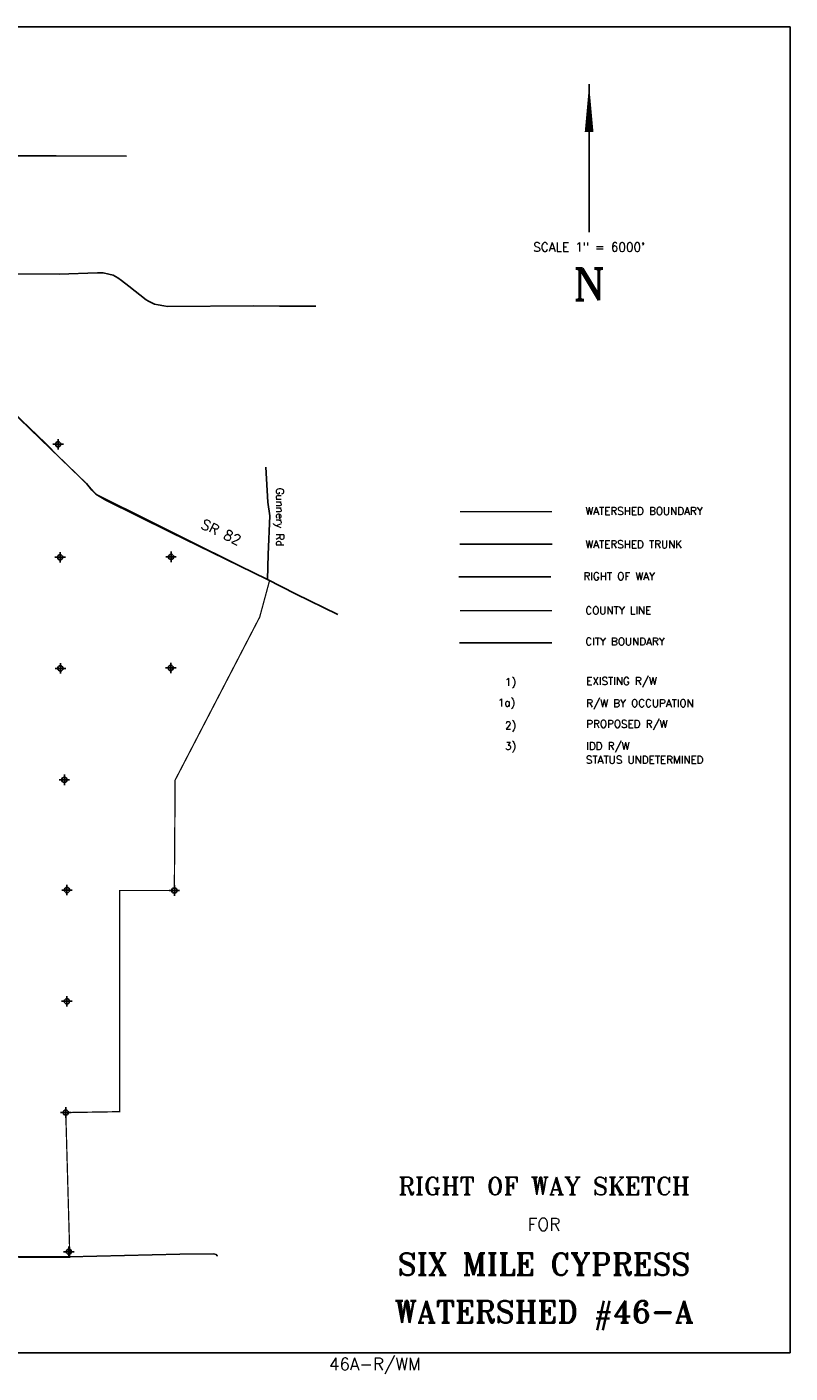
# Model space of a CAD drawing. Extents: x 195802 to 291802, y 776133 to 843814.
# Tile 4 of 4: x 255541 to 291802, y 779845 to 843814. Entities that reach past the tile are written whole.
import ezdxf
from ezdxf.enums import TextEntityAlignment as Align

# ---------------------------------------------------------------- set-up
doc = ezdxf.new("R2010")
doc.units = 0
doc.header["$LTSCALE"] = 800
doc.header["$PDMODE"] = 34
doc.header["$PDSIZE"] = 250
for name, pattern in [('DASHED', [0]), ('PHANTOM', [0]), ('STREAM', [0])]:
    doc.linetypes.add(name, pattern=pattern)
for name, color, linetype in [('BORDER', 1, 'CONTINUOUS'), ('CITY', 14, 'DASHED'), ('COUNTY', 15, 'PHANTOM'), ('MAJROADS', 9, 'CONTINUOUS'), ('ROW', 6, 'PHANTOM'), ('SEC', 2, 'CONTINUOUS'), ('TEXT', 7, 'CONTINUOUS'), ('TRUNKS', 5, 'STREAM'), ('WSHEDS', 3, 'CONTINUOUS')]:
    doc.layers.add(name, color=color, linetype=linetype)
doc.styles.get("Standard").update_dxf_attribs({"font": 'ROMANT'})

# ---------------------------------------------------------------- blocks, each defined once
blk = doc.blocks.new('LEGENDRW')
at = {"layer": 'CITY', "color": 0}
blk.add_lwpolyline([(-5399, -6235), (-1010, -6235)], dxfattribs=at)
at = {"layer": 'COUNTY', "color": 0, "const_width": 60}
blk.add_lwpolyline([(-1009, -4714), (-5380, -4715)], dxfattribs=at)
at = {"layer": 'ROW', "color": 0}
blk.add_lwpolyline([(-5437, -3108), (-1058, -3108)], dxfattribs=at)
at = {"layer": 'TRUNKS', "color": 0}
blk.add_lwpolyline([(-5387, -1552), (-998, -1552)], dxfattribs=at)
at = {"layer": 'WSHEDS', "color": 0, "const_width": 60}
blk.add_lwpolyline([(-5380, -7), (-1009, -7)], dxfattribs=at)
at = {"layer": 'TEXT', "color": 0}
for s, p in [('WATERSHED BOUNDARY', (577, -154)), ('WATERSHED TRUNK', (577, -1738)), ('RIGHT OF WAY', (486, -3256)), ('COUNTY LINE', (576, -4879)), ('CITY BOUNDARY', (576, -6355)), ('1)', (-3241, -8276)), ('EXISTING R/W', (619, -8234)), ('1a)', (-3581, -9259)), ('R/W BY OCCUPATION', (619, -9288)), ('2)', (-3241, -10342)), ('PROPOSED R/W', (619, -10271)), ('3)', (-3241, -11325)), ('IDD R/W ', (619, -11325)), ('STATUS UNDETERMINED', (604, -11975))]:
    blk.add_text(s, height=360, dxfattribs=at).set_placement(p)
blk = doc.blocks.new('TEMPRW')
at = {"layer": 'TEXT', "color": 0}
for s, height, p in [('RIGHT OF WAY SKETCH', 840, (0, 1700)), ('FOR', 600, (0, 0))]:
    blk.add_text(s, height=height, dxfattribs=at).set_placement(p, align=Align.CENTER)

msp = doc.modelspace()

# ---------------------------------------------------------------- linework, layer by layer
at = {"layer": 'BORDER', "color": 0}
msp.add_lwpolyline([(195802, 780814), (291802, 780814), (291802, 843814), (195802, 843814)], close=True, dxfattribs=at)
at = {"layer": 'MAJROADS', "color": 0}
for points in [[(260277, 837679), (256928, 837681), (254959, 837688), (254421, 837524), (253733, 837345), (253397, 837197), (253051, 836881), (252714, 835576), (252228, 834499), (252018, 834400), (251783, 834352), (251289, 834406), (249898, 834357), (248632, 834308), (247057, 834253), (246479, 834299), (245084, 834470)], [(269261, 830547), (267544, 830541), (266295, 830559), (262223, 830522), (262039, 830557), (261779, 830601), (261604, 830644), (261320, 830780), (261211, 830848), (260378, 831499), (260037, 831770), (259853, 831888), (259645, 832016), (259436, 832059), (259160, 832128), (258892, 832130), (257073, 832060), (251811, 832082), (248107, 832043)], [(270312, 815899), (268297, 816869), (266978, 817549), (262361, 819804), (259297, 821327), (258814, 821615), (258631, 821801), (258373, 822113), (257075, 823363), (256418, 824029), (251851, 828412), (251053, 829247), (248773, 831376)], [(266978, 817549), (267008, 818736), (267080, 820578), (266993, 821233), (266886, 822888)], [(223310, 785338), (223747, 785469), (224200, 785533), (224938, 785536), (225885, 785562), (231172, 785514), (234004, 785518), (236308, 785525), (240094, 785431), (241704, 785493), (247007, 785386), (252211, 785381), (257556, 785366), (262811, 785502), (264412, 785507), (264537, 785472), (264579, 785413), (264584, 785402)]]:
    msp.add_lwpolyline(points, dxfattribs=at)
at = {"layer": 'SEC', "color": 0}
for p in [(257022, 823981), (257119, 818610), (262389, 818631), (257132, 813331), (262377, 813353), (257321, 808035), (257444, 802798), (262546, 802778), (257440, 797511), (257387, 792224), (257535, 785613)]:
    msp.add_point(p, dxfattribs=at)
at = {"layer": 'TEXT', "color": 0}
msp.add_line((282253, 841091), (282253, 834067), dxfattribs=at)
msp.add_lwpolyline([(282253, 841091, 0, 416, 0), (282253, 838816, 416, 416, 0)], format="xyseb", dxfattribs=at)
at = {"layer": 'WSHEDS', "color": 0, "const_width": 60}
msp.add_lwpolyline([(248108, 832042), (258370, 822115, -0.019398), (258376, 822110), (258801, 821630, 0.096374), (258831, 821606), (267069, 817502), (266601, 815769), (262583, 808023), (262546, 802778), (259946, 802778), (259946, 792267), (257387, 792224), (257580, 785343), (245789, 785383)], format="xyb", dxfattribs=at)

# ---------------------------------------------------------------- block references
at = {"layer": 'TEXT', "color": 0}
for name, p in [('LEGENDRW', (281500, 820784)), ('TEMPRW', (280113, 786608))]:
    msp.add_blockref(name, p, dxfattribs=at)

# ---------------------------------------------------------------- texts
at = {"layer": 'MAJROADS', "color": 0}
for s, height, rotation, p in [('Gunnery Rd', 360, 270, (267383, 821911)), ('SR 82', 480, 335, (263767, 820007))]:
    msp.add_text(s, height=height, rotation=rotation, dxfattribs=at).set_placement(p)
at = {"layer": 'TEXT', "color": 0}
for s, height, p in [('SCALE 1" = 6000\'', 419.58, (282251, 833145)), ('N', 1498, (282260, 830832)), ('SIX MILE CYPRESS', 1050, (280113, 784495)), ('WATERSHED #46-A', 1050, (280113, 782234)), ('46A-R/WM', 580, (272070, 779987))]:
    msp.add_text(s, height=height, dxfattribs=at).set_placement(p, align=Align.CENTER)

doc.saveas('drawing.dxf')
